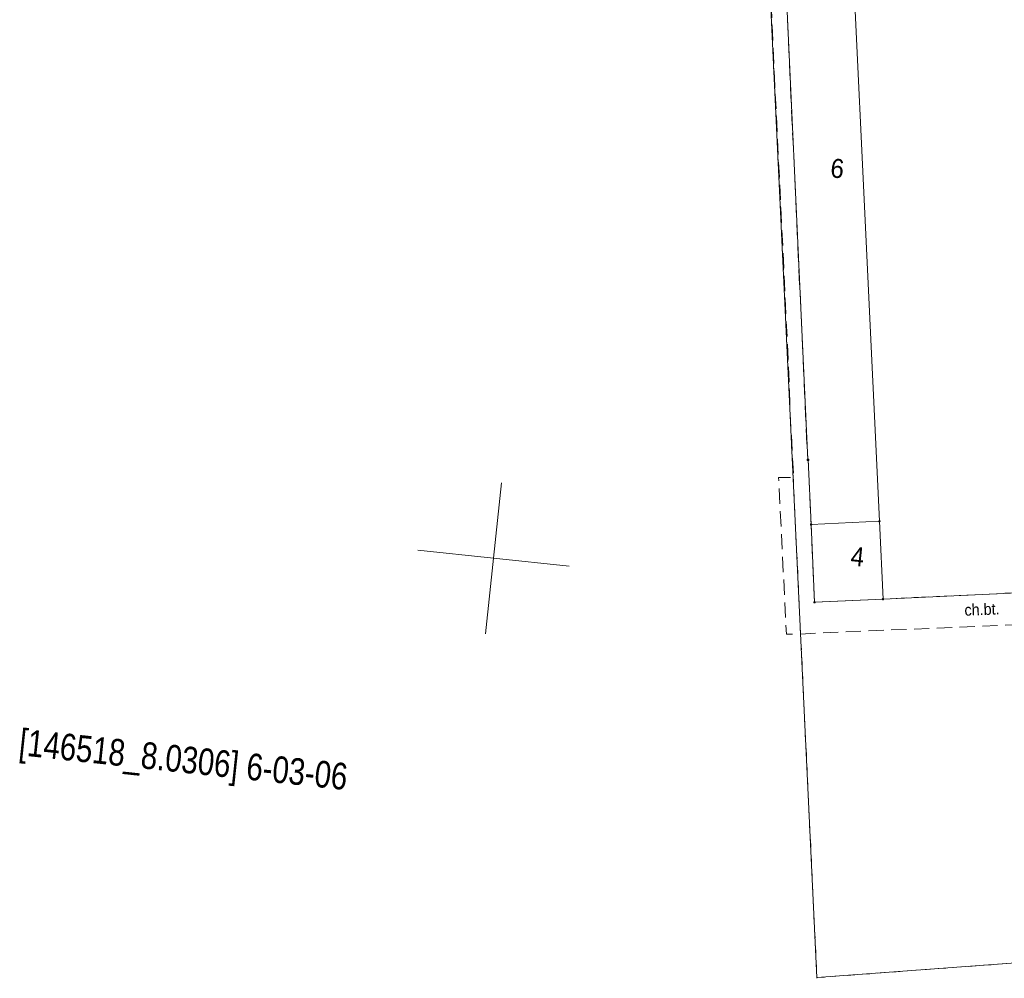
# Model space of a CAD drawing. Header units: millimetres. Extents: x -165388 to 921073, y -295343 to 494042.
# Tile 25 of 117: x 85846 to 150638, y -42598 to 20485. Entities that reach past the tile are written whole.
import ezdxf
from ezdxf.xclip import XClip

# ---------------------------------------------------------------- set-up
doc = ezdxf.new("R2010")
doc.units = ezdxf.units.MM
doc.header["$MEASUREMENT"] = 0
doc.header["$XCLIPFRAME"] = 0
doc.linetypes.add('0.5_0.5', pattern=[1000, 500, -500])
doc.linetypes.add('mz1.0_0.5', pattern=[1500, 1000, -500])
doc.layers.add('bg-woz-oz.6640.12006.2023.pge-1_rzut_5_0_Nr_pióra__5', color=7, linetype='Continuous', lineweight=18, true_color=0x1d1d1d)
doc.layers.add('bg-woz-oz.6640.12006.2023.pge-1_rzut_5_218-kontur użytku gruntowego_Nr_pióra__3', color=7, linetype='Continuous', lineweight=18, true_color=0x959595)
doc.layers.add('bg-woz-oz.6640.12006.2023.pge-1_rzut_5_203-punkt graniczny', color=7, linetype='Continuous')
doc.layers.add('INW_GEO', color=7, linetype='Continuous')
for name, color, linetype, lineweight in [('bg-woz-oz.6640.12006.2023.pge-1_rzut_5_208-opis obrębu_Nr_pióra__7', 7, 'Continuous', 18), ('bg-woz-oz.6640.12006.2023.pge-1_rzut_5_219-działka ewidencyjna_Nr_pióra__7', 7, 'Continuous', 18), ('bg-woz-oz.6640.12006.2023.pge-1_rzut_5_312-budynek ewidencyjny_Nr_pióra__7', 7, 'Continuous', 18), ('bg-woz-oz.6640.12006.2023.pge-1_rzut_5_320-blok - kondygnacja nadziemna-Atr25_Nr_pióra__7', 7, 'Continuous', 18), ('bg-woz-oz.6640.12006.2023.pge-1_rzut_5_320-blok - kondygnacja nadziemna_Nr_pióra__7', 7, 'Continuous', 18), ('bg-woz-oz.6640.12006.2023.pge-1_rzut_5__PKIG-01 RAMKA_Nr_pióra__7', 7, 'Continuous', 18), ('bg-woz-oz.6640.12006.2023.pge-1_rzut_5_chodnik (powierzchnia)-Atr17_Nr_pióra__7', 7, 'Continuous', 18), ('bg-woz-oz.6640.12006.2023.pge-1_rzut_5_chodnik (powierzchnia)_Nr_pióra__7', 7, 'Continuous', 18)]:
    doc.layers.add(name, color=color, linetype=linetype, lineweight=lineweight)
doc.styles.add('GENERATED_STYLE_1', font='txt')

# ---------------------------------------------------------------- blocks, each defined once
blk = doc.blocks.new('Rysunek_2_5', base_point=(-8071116842, -4961354755))
at = {"layer": 'bg-woz-oz.6640.12006.2023.pge-1_rzut_5_203-punkt graniczny', "linetype": 'Continuous', "lineweight": 0, "true_color": 0x000000}
blk.add_hatch(color=18, dxfattribs=at).paths.add_polyline_path([(138349, -42558, 1), (138260, -42548, 1)])
at = {"layer": 'bg-woz-oz.6640.12006.2023.pge-1_rzut_5_0_Nr_pióra__5', "linetype": 'Continuous'}
for centre in [(137701, -8476), (137741, -8481), (137920, -12734), (142418, -12520), (138147, -17857), (142655, -17644)]:
    blk.add_circle(centre, 45, dxfattribs=at)
at = {"layer": 'bg-woz-oz.6640.12006.2023.pge-1_rzut_5_218-kontur użytku gruntowego_Nr_pióra__3', "linetype": '0.5_0.5', "flags": 128}
for points in [[(134227, 43447), (138304, -42553)], [(138304, -42553), (198975, -38063)]]:
    blk.add_lwpolyline(points, dxfattribs=at)
at = {"layer": 'bg-woz-oz.6640.12006.2023.pge-1_rzut_5_219-działka ewidencyjna_Nr_pióra__7', "linetype": 'Continuous', "flags": 128}
for points in [[(138304, -42553), (134227, 43447)], [(198975, -38063), (138304, -42553)]]:
    blk.add_lwpolyline(points, dxfattribs=at)
at = {"layer": 'bg-woz-oz.6640.12006.2023.pge-1_rzut_5_312-budynek ewidencyjny_Nr_pióra__7', "linetype": 'Continuous', "flags": 128}
for points in [[(137701, -8476), (135838, 31981)], [(137741, -8481), (137701, -8476)], [(137920, -12734), (137741, -8481)], [(138147, -17857), (137920, -12734)], [(161760, -16739), (142655, -17644)], [(142655, -17644), (138147, -17857)]]:
    blk.add_lwpolyline(points, dxfattribs=at)
at = {"layer": 'bg-woz-oz.6640.12006.2023.pge-1_rzut_5_320-blok - kondygnacja nadziemna_Nr_pióra__7', "linetype": 'Continuous', "flags": 128}
blk.add_lwpolyline([(139813, 42257), (142418, -12520), (142655, -17644), (161760, -16739), (161564, -12735), (159462, -12833), (159286, -7323), (161188, -4861), (160575, 7283), (170208, 32221)], dxfattribs=at)
for points in [[(142418, -12520), (139813, 42257), (135838, 31981), (137701, -8476), (137741, -8481), (137920, -12734)], [(138147, -17857), (142655, -17644), (142418, -12520), (137920, -12734)]]:
    blk.add_lwpolyline(points, close=True, dxfattribs=at)
at = {"layer": 'bg-woz-oz.6640.12006.2023.pge-1_rzut_5__PKIG-01 RAMKA_Nr_pióra__7', "linetype": 'Continuous'}
for q in [(117557, -9985), (112054, -14425), (116495, -19928), (121997, -15488)]:
    blk.add_line((117026, -14957), q, dxfattribs=at)
at = {"layer": 'bg-woz-oz.6640.12006.2023.pge-1_rzut_5_chodnik (powierzchnia)_Nr_pióra__7', "linetype": 'mz1.0_0.5', "flags": 128}
blk.add_lwpolyline([(154296, -19200), (160865, -18896), (163848, -18652), (161760, -16739), (142655, -17644), (138147, -17857), (137920, -12734), (137741, -8481), (137701, -8476), (135838, 31981), (139813, 42257), (143076, 50678), (145745, 52132), (148874, 60145), (146961, 60872), (155243, 82575), (155975, 84247), (153869, 84492), (150090, 84514), (146573, 74561), (149590, 73344), (142919, 55984), (134648, 34582), (135058, 26462), (135156, 24370), (135735, 12089), (135844, 10006), (136481, -3328), (136547, -5446), (136772, -9644), (135787, -9639), (136295, -19942), (137231, -19941), (139201, -19850), (153215, -19245)], close=True, dxfattribs=at)
at = {"layer": 'bg-woz-oz.6640.12006.2023.pge-1_rzut_5_208-opis obrębu_Nr_pióra__7', "linetype": 'Continuous', "insert": (85690, -28434), "char_height": 1750, "attachment_point": 7, "rotation": 353.90176, "style": 'GENERATED_STYLE_1'}
blk.add_mtext('\\A1;{\\W0.790000x;\\fArial|b0|i0|c238|p38;[146518_8.0306] 6-03-06}', dxfattribs=at)
at = {"layer": 'bg-woz-oz.6640.12006.2023.pge-1_rzut_5_320-blok - kondygnacja nadziemna-Atr25_Nr_pióra__7', "linetype": 'Continuous', "char_height": 1250, "attachment_point": 7, "rotation": 353.90176, "style": 'GENERATED_STYLE_1'}
for s, insert in [('\\A1;{\\W0.900000x;\\fArial|b0|i0|c238|p38;6}', (139148, 10105)), ('\\A1;{\\W0.900000x;\\fArial|b0|i0|c238|p38;4}', (140480, -15421))]:
    blk.add_mtext(s, dxfattribs=dict(at, insert=insert))
at = {"layer": 'bg-woz-oz.6640.12006.2023.pge-1_rzut_5_chodnik (powierzchnia)-Atr17_Nr_pióra__7', "linetype": 'Continuous', "insert": (148016, -18371), "char_height": 750, "attachment_point": 4, "rotation": 2.32776, "style": 'GENERATED_STYLE_1'}
blk.add_mtext('\\A1;{\\W0.900000x;\\fArial|b0|i0|c238|p38;ch.bt.}', dxfattribs=at)

msp = doc.modelspace()

# ---------------------------------------------------------------- block references
at = {"layer": 'INW_GEO', "color": 151, "linetype": 'Continuous', "lineweight": 13, "true_color": 0x80c2ff}
ref = msp.add_blockref('Rysunek_2_5', (-8071116841.926, -4961354754.727), dxfattribs=at)
XClip(ref).set_block_clipping_path([(-195425.9394250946, -263123.0086484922), (606609.6817159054, -348810.9449165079), (694192.2923495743, 470958.7517303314), (-107843.3287914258, 556646.6879983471)])

doc.saveas('drawing.dxf')
